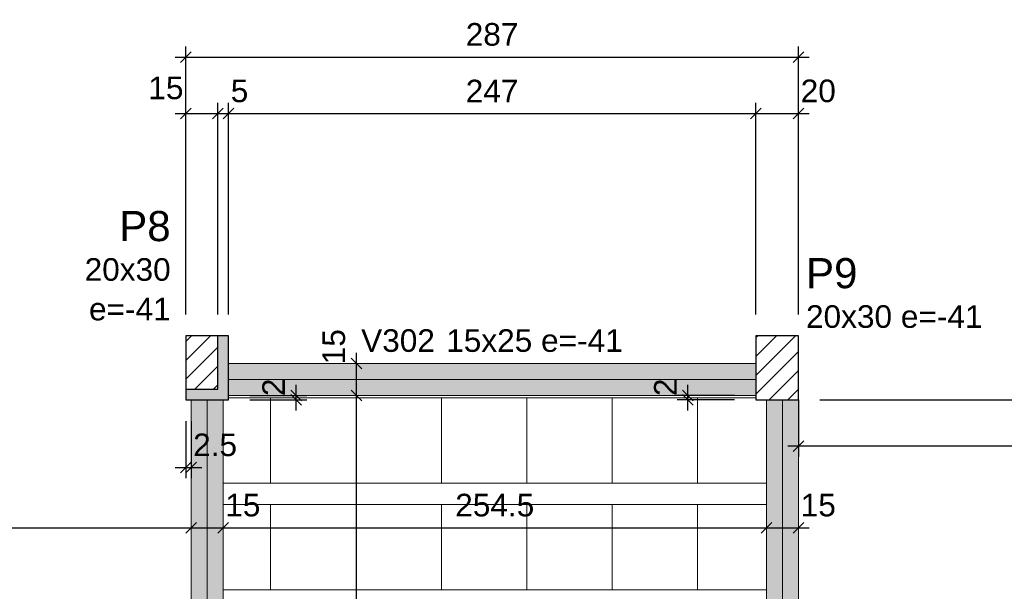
# Model space of a CAD drawing. Header units: millimetres. Extents: x 0 to 119, y 0 to 84.
# Tile 35 of 38: x 67.4 to 76.62, y 65.37 to 70.73. Entities that reach past the tile are written whole.
import ezdxf

# ---------------------------------------------------------------- set-up
doc = ezdxf.new("R2010")
doc.units = ezdxf.units.MM
doc.header["$MEASUREMENT"] = 0
doc.linetypes.add('NULL', pattern=[0])
doc.layers.get('0').update_dxf_attribs({"lineweight": 18})
for name, color, linetype, lineweight in [('FO-Cotas', 5, 'Continuous', 5), ('FO-Eixos', 5, 'Continuous', 5), ('FO-Hachura pilar que morre', 106, 'Continuous', 5), ('FO-Hachura pilar que passa', 19, 'Continuous', 5), ('FO-Hachura viga', 43, 'Continuous', 5), ('FO-Hachuras das lajes', 1, 'Continuous', 20), ('FO-Pilares', 4, 'Continuous', 30), ('FO-Textos das vigas', 7, 'Continuous', 5), ('FO-Textos dos pilares', 7, 'Continuous', 5), ('FO-Vigas', 1, 'Continuous', 20)]:
    doc.layers.add(name, color=color, linetype=linetype, lineweight=lineweight)
doc.styles.add('Arial', font='txt')
doc.dimstyles.new('UM_50.000000', dxfattribs={"dimtxt": 0.18, "dimasz": 0.1, "dimexe": 0.1, "dimexo": 0.2, "dimgap": 0, "dimtad": 1, "dimtih": 1, "dimtoh": 1, "dimdec": 1, "dimlfac": 50, "dimzin": 0, "dimdsep": 46, "dimtxsty": 'Standard', "dimcen": 0.09, "dimdle": 0.1, "dimadec": 1, "dimazin": 2, "dimtfac": 1, "dimtdec": 4, "dimtofl": 0, "dimtmove": 0, "dimatfit": 3, "dimfxl": 1, "dimtolj": 1, "dimarcsym": 0})

# ---------------------------------------------------------------- blocks, each defined once
blk = doc.blocks.new('_Oblique')
at = {"color": 0, "linetype": 'ByBlock', "lineweight": -2}
blk.add_line((-0.5, -0.5), (0.5, 0.5), dxfattribs=at)
blk = doc.blocks.new('*D24')
at = {"layer": 'Defpoints', "color": 0}
for p in [(69.2502, 69.848), (68.9502, 67.7672), (69.2502, 67.7672)]:
    blk.add_point(p, dxfattribs=at)
at = {"layer": 'FO-Cotas', "color": 0, "lineweight": -2}
for p, q in [((68.9502, 67.9672), (68.9502, 69.948)), ((69.2502, 67.9672), (69.2502, 69.948)), ((68.8502, 69.848), (69.3502, 69.848))]:
    blk.add_line(p, q, dxfattribs=at)
at = {"layer": 'FO-Cotas', "color": 0, "lineweight": -2, "xscale": 0.1, "yscale": 0.1, "zscale": 0.1, "rotation": 180}
blk.add_blockref('_Oblique', (68.9502, 69.848), dxfattribs=at)
at = {"layer": 'FO-Cotas', "color": 0, "lineweight": -2, "xscale": 0.1, "yscale": 0.1, "zscale": 0.1}
blk.add_blockref('_Oblique', (69.2502, 69.848), dxfattribs=at)
at = {"layer": 'FO-Cotas', "color": 7, "insert": (68.7649, 70.0878), "char_height": 0.2118, "attachment_point": 5, "rotation": 0.00573, "style": 'Arial'}
blk.add_mtext('\\A1;15', dxfattribs=at)
blk = doc.blocks.new('*D25')
at = {"layer": 'Defpoints', "color": 0}
for p in [(69.3502, 69.848), (69.2502, 67.7672), (69.3502, 67.7672)]:
    blk.add_point(p, dxfattribs=at)
at = {"layer": 'FO-Cotas', "color": 0, "lineweight": -2}
for p, q in [((69.2502, 67.9672), (69.2502, 69.948)), ((69.3502, 67.9672), (69.3502, 69.948)), ((69.1502, 69.848), (69.4502, 69.848))]:
    blk.add_line(p, q, dxfattribs=at)
at = {"layer": 'FO-Cotas', "color": 0, "lineweight": -2, "xscale": 0.1, "yscale": 0.1, "zscale": 0.1, "rotation": 180}
blk.add_blockref('_Oblique', (69.2502, 69.848), dxfattribs=at)
at = {"layer": 'FO-Cotas', "color": 0, "lineweight": -2, "xscale": 0.1, "yscale": 0.1, "zscale": 0.1}
blk.add_blockref('_Oblique', (69.3502, 69.848), dxfattribs=at)
at = {"layer": 'FO-Cotas', "color": 7, "insert": (69.4548, 70.0598), "char_height": 0.2118, "attachment_point": 5, "rotation": 0.00573, "style": 'Arial'}
blk.add_mtext('\\A1;5', dxfattribs=at)
blk = doc.blocks.new('*D26')
at = {"layer": 'Defpoints', "color": 0}
for p in [(74.2902, 69.848), (69.3502, 67.7672), (74.2902, 67.7672)]:
    blk.add_point(p, dxfattribs=at)
at = {"layer": 'FO-Cotas', "color": 0, "lineweight": -2}
for p, q in [((69.3502, 67.9672), (69.3502, 69.948)), ((74.2902, 67.9672), (74.2902, 69.948)), ((69.2502, 69.848), (74.3902, 69.848))]:
    blk.add_line(p, q, dxfattribs=at)
at = {"layer": 'FO-Cotas', "color": 0, "lineweight": -2, "xscale": 0.1, "yscale": 0.1, "zscale": 0.1, "rotation": 180}
blk.add_blockref('_Oblique', (69.3502, 69.848), dxfattribs=at)
at = {"layer": 'FO-Cotas', "color": 0, "lineweight": -2, "xscale": 0.1, "yscale": 0.1, "zscale": 0.1}
blk.add_blockref('_Oblique', (74.2902, 69.848), dxfattribs=at)
at = {"layer": 'FO-Cotas', "color": 7, "insert": (71.8202, 70.0598), "char_height": 0.2118, "attachment_point": 5, "rotation": 0.00573, "style": 'Arial'}
blk.add_mtext('\\A1;247', dxfattribs=at)
blk = doc.blocks.new('*D27')
at = {"layer": 'Defpoints', "color": 0}
for p in [(74.6902, 69.848), (74.2902, 67.7672), (74.6902, 67.7672)]:
    blk.add_point(p, dxfattribs=at)
at = {"layer": 'FO-Cotas', "color": 0, "lineweight": -2}
for p, q in [((74.2902, 67.9672), (74.2902, 69.948)), ((74.6902, 67.9672), (74.6902, 69.948)), ((74.1902, 69.848), (74.7902, 69.848))]:
    blk.add_line(p, q, dxfattribs=at)
at = {"layer": 'FO-Cotas', "color": 0, "lineweight": -2, "xscale": 0.1, "yscale": 0.1, "zscale": 0.1, "rotation": 180}
blk.add_blockref('_Oblique', (74.2902, 69.848), dxfattribs=at)
at = {"layer": 'FO-Cotas', "color": 0, "lineweight": -2, "xscale": 0.1, "yscale": 0.1, "zscale": 0.1}
blk.add_blockref('_Oblique', (74.6902, 69.848), dxfattribs=at)
at = {"layer": 'FO-Cotas', "color": 7, "insert": (74.8755, 70.0598), "char_height": 0.2118, "attachment_point": 5, "rotation": 0.00573, "style": 'Arial'}
blk.add_mtext('\\A1;20', dxfattribs=at)
blk = doc.blocks.new('*D35')
at = {"layer": 'Defpoints', "color": 0}
for p in [(74.6902, 70.3775), (68.9502, 67.7672), (74.6902, 67.7672)]:
    blk.add_point(p, dxfattribs=at)
at = {"layer": 'FO-Cotas', "color": 0, "lineweight": -2}
for p, q in [((68.9502, 67.9672), (68.9502, 70.4775)), ((74.6902, 67.9672), (74.6902, 70.4775)), ((68.8502, 70.3775), (74.7902, 70.3775))]:
    blk.add_line(p, q, dxfattribs=at)
at = {"layer": 'FO-Cotas', "color": 0, "lineweight": -2, "xscale": 0.1, "yscale": 0.1, "zscale": 0.1, "rotation": 180}
blk.add_blockref('_Oblique', (68.9502, 70.3775), dxfattribs=at)
at = {"layer": 'FO-Cotas', "color": 0, "lineweight": -2, "xscale": 0.1, "yscale": 0.1, "zscale": 0.1}
blk.add_blockref('_Oblique', (74.6902, 70.3775), dxfattribs=at)
at = {"layer": 'FO-Cotas', "color": 7, "insert": (71.8202, 70.5893), "char_height": 0.2118, "attachment_point": 5, "rotation": 0.00573, "style": 'Arial'}
blk.add_mtext('\\A1;287', dxfattribs=at)
blk = doc.blocks.new('*D96')
at = {"layer": 'Defpoints', "color": 0}
for p in [(74.6902, 67.1672), (86.0228, 67.1672), (84.6104, 61.2644)]:
    blk.add_point(p, dxfattribs=at)
at = {"layer": 'FO-Cotas', "color": 0, "lineweight": -2}
for p, q in [((86.0228, 61.1644), (86.0228, 67.2672)), ((74.8902, 67.1672), (86.1228, 67.1672)), ((84.8104, 61.2644), (86.1228, 61.2644))]:
    blk.add_line(p, q, dxfattribs=at)
at = {"layer": 'FO-Cotas', "color": 0, "lineweight": -2, "xscale": 0.1, "yscale": 0.1, "zscale": 0.1}
for p, rotation in [((86.0228, 67.1672), 90), ((86.0228, 61.2644), 270)]:
    blk.add_blockref('_Oblique', p, dxfattribs=dict(at, rotation=rotation))
at = {"layer": 'FO-Cotas', "color": 7, "insert": (85.811, 64.2158), "char_height": 0.2118, "attachment_point": 5, "rotation": 90, "style": 'Arial'}
blk.add_mtext('\\A1;295.1', dxfattribs=at)
blk = doc.blocks.new('*D97')
at = {"layer": 'Defpoints', "color": 0}
for p in [(84.6108, 67.3672), (86.0228, 67.3672), (74.6902, 67.1672)]:
    blk.add_point(p, dxfattribs=at)
at = {"layer": 'FO-Cotas', "color": 0, "lineweight": -2}
for p, q in [((86.0228, 67.0672), (86.0228, 67.4672)), ((84.8108, 67.3672), (86.1228, 67.3672)), ((74.8902, 67.1672), (86.1228, 67.1672))]:
    blk.add_line(p, q, dxfattribs=at)
at = {"layer": 'FO-Cotas', "color": 0, "lineweight": -2, "xscale": 0.1, "yscale": 0.1, "zscale": 0.1}
for p, rotation in [((86.0228, 67.3672), 90), ((86.0228, 67.1672), 270)]:
    blk.add_blockref('_Oblique', p, dxfattribs=dict(at, rotation=rotation))
at = {"layer": 'FO-Cotas', "color": 7, "insert": (85.811, 67.5245), "char_height": 0.2118, "attachment_point": 5, "rotation": 90, "style": 'Arial'}
blk.add_mtext('\\A1;10', dxfattribs=at)
blk = doc.blocks.new('*D143')
at = {"layer": 'Defpoints', "color": 0}
for p in [(47.0926, 65.9672), (69.0002, 65.9672), (69.0002, 65.9672)]:
    blk.add_point(p, dxfattribs=at)
at = {"layer": 'FO-Cotas', "color": 0, "lineweight": -2}
blk.add_line((46.9926, 65.9672), (69.1002, 65.9672), dxfattribs=at)
at = {"layer": 'FO-Cotas', "color": 0, "lineweight": -2, "xscale": 0.1, "yscale": 0.1, "zscale": 0.1, "rotation": 180}
blk.add_blockref('_Oblique', (47.0926, 65.9672), dxfattribs=at)
at = {"layer": 'FO-Cotas', "color": 0, "lineweight": -2, "xscale": 0.1, "yscale": 0.1, "zscale": 0.1}
blk.add_blockref('_Oblique', (69.0002, 65.9672), dxfattribs=at)
at = {"layer": 'FO-Cotas', "color": 7, "insert": (58.0464, 66.179), "char_height": 0.2118, "attachment_point": 5, "rotation": 0.00573, "style": 'Arial'}
blk.add_mtext('\\A1;1095.4', dxfattribs=at)
blk = doc.blocks.new('*D144')
at = {"layer": 'Defpoints', "color": 0}
for p in [(69.0002, 65.9672), (69.3002, 65.9672), (69.3002, 65.9672)]:
    blk.add_point(p, dxfattribs=at)
at = {"layer": 'FO-Cotas', "color": 0, "lineweight": -2}
blk.add_line((68.9002, 65.9672), (69.4002, 65.9672), dxfattribs=at)
at = {"layer": 'FO-Cotas', "color": 0, "lineweight": -2, "xscale": 0.1, "yscale": 0.1, "zscale": 0.1, "rotation": 180}
blk.add_blockref('_Oblique', (69.0002, 65.9672), dxfattribs=at)
at = {"layer": 'FO-Cotas', "color": 0, "lineweight": -2, "xscale": 0.1, "yscale": 0.1, "zscale": 0.1}
blk.add_blockref('_Oblique', (69.3002, 65.9672), dxfattribs=at)
at = {"layer": 'FO-Cotas', "color": 7, "insert": (69.4855, 66.179), "char_height": 0.2118, "attachment_point": 5, "rotation": 0.00573, "style": 'Arial'}
blk.add_mtext('\\A1;15', dxfattribs=at)
blk = doc.blocks.new('*D145')
at = {"layer": 'Defpoints', "color": 0}
for p in [(69.3002, 65.9672), (74.3902, 65.9672), (74.3902, 65.9672)]:
    blk.add_point(p, dxfattribs=at)
at = {"layer": 'FO-Cotas', "color": 0, "lineweight": -2}
blk.add_line((69.2002, 65.9672), (74.4902, 65.9672), dxfattribs=at)
at = {"layer": 'FO-Cotas', "color": 0, "lineweight": -2, "xscale": 0.1, "yscale": 0.1, "zscale": 0.1, "rotation": 180}
blk.add_blockref('_Oblique', (69.3002, 65.9672), dxfattribs=at)
at = {"layer": 'FO-Cotas', "color": 0, "lineweight": -2, "xscale": 0.1, "yscale": 0.1, "zscale": 0.1}
blk.add_blockref('_Oblique', (74.3902, 65.9672), dxfattribs=at)
at = {"layer": 'FO-Cotas', "color": 7, "insert": (71.8452, 66.179), "char_height": 0.2118, "attachment_point": 5, "rotation": 0.00573, "style": 'Arial'}
blk.add_mtext('\\A1;254.5', dxfattribs=at)
blk = doc.blocks.new('*D146')
at = {"layer": 'Defpoints', "color": 0}
for p in [(74.3902, 65.9672), (74.6902, 65.9672), (74.6902, 65.9672)]:
    blk.add_point(p, dxfattribs=at)
at = {"layer": 'FO-Cotas', "color": 0, "lineweight": -2}
blk.add_line((74.2902, 65.9672), (74.7902, 65.9672), dxfattribs=at)
at = {"layer": 'FO-Cotas', "color": 0, "lineweight": -2, "xscale": 0.1, "yscale": 0.1, "zscale": 0.1, "rotation": 180}
blk.add_blockref('_Oblique', (74.3902, 65.9672), dxfattribs=at)
at = {"layer": 'FO-Cotas', "color": 0, "lineweight": -2, "xscale": 0.1, "yscale": 0.1, "zscale": 0.1}
blk.add_blockref('_Oblique', (74.6902, 65.9672), dxfattribs=at)
at = {"layer": 'FO-Cotas', "color": 7, "insert": (74.8755, 66.179), "char_height": 0.2118, "attachment_point": 5, "rotation": 0.00573, "style": 'Arial'}
blk.add_mtext('\\A1;15', dxfattribs=at)
blk = doc.blocks.new('*D194')
at = {"layer": 'Defpoints', "color": 0}
for p in [(70.5502, 67.2072), (70.5502, 67.2072), (70.5502, 61.1658)]:
    blk.add_point(p, dxfattribs=at)
at = {"layer": 'FO-Cotas', "color": 0, "lineweight": -2}
blk.add_line((70.5502, 61.0658), (70.5502, 67.3072), dxfattribs=at)
at = {"layer": 'FO-Cotas', "color": 0, "lineweight": -2, "xscale": 0.1, "yscale": 0.1, "zscale": 0.1}
for p, rotation in [((70.5502, 67.2072), 90), ((70.5502, 61.1658), 270)]:
    blk.add_blockref('_Oblique', p, dxfattribs=dict(at, rotation=rotation))
at = {"layer": 'FO-Cotas', "color": 7, "insert": (70.3384, 64.1865), "char_height": 0.2118, "attachment_point": 5, "rotation": 90, "style": 'Arial'}
blk.add_mtext('\\A1;302.1', dxfattribs=at)
blk = doc.blocks.new('*D195')
at = {"layer": 'Defpoints', "color": 0}
for p in [(70.5502, 67.5072), (70.5502, 67.5072), (70.5502, 67.2072)]:
    blk.add_point(p, dxfattribs=at)
at = {"layer": 'FO-Cotas', "color": 0, "lineweight": -2}
blk.add_line((70.5502, 67.1072), (70.5502, 67.6072), dxfattribs=at)
at = {"layer": 'FO-Cotas', "color": 0, "lineweight": -2, "xscale": 0.1, "yscale": 0.1, "zscale": 0.1}
for p, rotation in [((70.5502, 67.5072), 90), ((70.5502, 67.2072), 270)]:
    blk.add_blockref('_Oblique', p, dxfattribs=dict(at, rotation=rotation))
at = {"layer": 'FO-Cotas', "color": 7, "insert": (70.3384, 67.6645), "char_height": 0.2118, "attachment_point": 5, "rotation": 90, "style": 'Arial'}
blk.add_mtext('\\A1;15', dxfattribs=at)
blk = doc.blocks.new('*D198')
at = {"layer": 'Defpoints', "color": 0}
for p in [(74.6902, 67.3672), (84.0108, 67.3672), (74.6902, 66.7318)]:
    blk.add_point(p, dxfattribs=at)
at = {"layer": 'FO-Cotas', "color": 0, "lineweight": -2}
for p, q in [((74.6902, 67.1672), (74.6902, 66.6318)), ((84.0108, 67.1672), (84.0108, 66.6318)), ((84.1108, 66.7318), (74.5902, 66.7318))]:
    blk.add_line(p, q, dxfattribs=at)
at = {"layer": 'FO-Cotas', "color": 0, "lineweight": -2, "xscale": 0.1, "yscale": 0.1, "zscale": 0.1, "rotation": 180}
blk.add_blockref('_Oblique', (74.6902, 66.7318), dxfattribs=at)
at = {"layer": 'FO-Cotas', "color": 0, "lineweight": -2, "xscale": 0.1, "yscale": 0.1, "zscale": 0.1}
blk.add_blockref('_Oblique', (84.0108, 66.7318), dxfattribs=at)
at = {"layer": 'FO-Cotas', "color": 7, "insert": (79.3505, 66.9436), "char_height": 0.2118, "attachment_point": 5, "rotation": 0.00573, "style": 'Arial'}
blk.add_mtext('\\A1;466', dxfattribs=at)
blk = doc.blocks.new('*D216')
at = {"layer": 'Defpoints', "color": 0}
for p in [(68.9502, 67.1672), (69.0002, 67.1672), (69.0002, 66.5318)]:
    blk.add_point(p, dxfattribs=at)
at = {"layer": 'FO-Cotas', "color": 0, "lineweight": -2}
for p, q in [((68.9502, 66.9672), (68.9502, 66.4318)), ((69.0002, 66.9672), (69.0002, 66.4318)), ((68.8502, 66.5318), (69.1002, 66.5318))]:
    blk.add_line(p, q, dxfattribs=at)
at = {"layer": 'FO-Cotas', "color": 0, "lineweight": -2, "xscale": 0.1, "yscale": 0.1, "zscale": 0.1, "rotation": 180}
blk.add_blockref('_Oblique', (68.9502, 66.5318), dxfattribs=at)
at = {"layer": 'FO-Cotas', "color": 0, "lineweight": -2, "xscale": 0.1, "yscale": 0.1, "zscale": 0.1}
blk.add_blockref('_Oblique', (69.0002, 66.5318), dxfattribs=at)
at = {"layer": 'FO-Cotas', "color": 7, "insert": (69.2258, 66.7436), "char_height": 0.2118, "attachment_point": 5, "rotation": 0.00573, "style": 'Arial'}
blk.add_mtext('\\A1;2.5', dxfattribs=at)
blk = doc.blocks.new('*D239')
at = {"layer": 'Defpoints', "color": 0}
for p in [(69.3502, 67.2072), (69.3502, 67.1672), (69.9856, 67.2072)]:
    blk.add_point(p, dxfattribs=at)
at = {"layer": 'FO-Cotas', "color": 0, "lineweight": -2}
for p, q in [((69.9856, 67.0672), (69.9856, 67.3072)), ((69.5502, 67.2072), (70.0856, 67.2072)), ((69.5502, 67.1672), (70.0856, 67.1672))]:
    blk.add_line(p, q, dxfattribs=at)
at = {"layer": 'FO-Cotas', "color": 0, "lineweight": -2, "xscale": 0.1, "yscale": 0.1, "zscale": 0.1}
for p, rotation in [((69.9856, 67.2072), 90), ((69.9856, 67.1672), 270)]:
    blk.add_blockref('_Oblique', p, dxfattribs=dict(at, rotation=rotation))
at = {"layer": 'FO-Cotas', "color": 7, "insert": (69.7738, 67.2839), "char_height": 0.2118, "attachment_point": 5, "rotation": 90, "style": 'Arial'}
blk.add_mtext('\\A1;2', dxfattribs=at)
blk = doc.blocks.new('*D240')
at = {"layer": 'Defpoints', "color": 0}
for p in [(73.6548, 67.2072), (74.2902, 67.2072), (74.2902, 67.1672)]:
    blk.add_point(p, dxfattribs=at)
at = {"layer": 'FO-Cotas', "color": 0, "lineweight": -2}
for p, q in [((73.6548, 67.0672), (73.6548, 67.3072)), ((74.0902, 67.2072), (73.5548, 67.2072)), ((74.0902, 67.1672), (73.5548, 67.1672))]:
    blk.add_line(p, q, dxfattribs=at)
at = {"layer": 'FO-Cotas', "color": 0, "lineweight": -2, "xscale": 0.1, "yscale": 0.1, "zscale": 0.1}
for p, rotation in [((73.6548, 67.2072), 90), ((73.6548, 67.1672), 270)]:
    blk.add_blockref('_Oblique', p, dxfattribs=dict(at, rotation=rotation))
at = {"layer": 'FO-Cotas', "color": 7, "insert": (73.443, 67.2839), "char_height": 0.2118, "attachment_point": 5, "rotation": 90, "style": 'Arial'}
blk.add_mtext('\\A1;2', dxfattribs=at)

msp = doc.modelspace()

# ---------------------------------------------------------------- hatches: boundary and pattern name
at = {"layer": 'FO-Hachura pilar que morre', "linetype": 'Continuous'}
h = msp.add_hatch(color=106, dxfattribs=at)
h.paths.add_polyline_path([(68.9502, 67.1672), (69.1502, 67.1672), (69.3502, 67.1672), (69.3502, 67.4672), (69.3502, 67.7672), (69.1502, 67.7672), (68.9502, 67.7672), (68.9502, 67.4672)])
h.paths.add_polyline_path([(68.9502, 67.2672), (69.1002, 67.2672), (69.2502, 67.2672), (69.2502, 67.5172), (69.2502, 67.7672), (69.1002, 67.7672), (68.9502, 67.7672), (68.9502, 67.5172)], flags=0)
at = {"layer": 'FO-Hachura pilar que passa', "linetype": 'Continuous'}
h = msp.add_hatch(dxfattribs=at)
h.set_pattern_fill('ANSI31', color=19, style=0)
h.paths.add_polyline_path([(68.9502, 67.2672), (69.1002, 67.2672), (69.2502, 67.2672), (69.2502, 67.5172), (69.2502, 67.7672), (69.1002, 67.7672), (68.9502, 67.7672), (68.9502, 67.5172)])
h = msp.add_hatch(dxfattribs=at)
h.set_pattern_fill('ANSI31', color=19, style=0)
h.paths.add_polyline_path([(74.6902, 67.7672), (74.4902, 67.7672), (74.2902, 67.7672), (74.2902, 67.4672), (74.2902, 67.1672), (74.4902, 67.1672), (74.6902, 67.1672), (74.6902, 67.4672)])
at = {"layer": 'FO-Hachura viga', "linetype": 'Continuous'}
for points in [[(74.2902, 67.507), (74.2902, 67.507), (69.3502, 67.507), (69.3502, 67.207), (74.2902, 67.207), (74.2902, 67.507)], [(69.3002, 67.167), (69.3002, 67.167), (69.0002, 67.167), (69.0002, 61.1658), (69.3002, 61.1658), (69.3002, 67.167)], [(74.6902, 67.167), (74.6902, 67.167), (74.3902, 67.167), (74.3902, 61.2644), (74.6902, 61.2644), (74.6902, 67.167)]]:
    msp.add_hatch(color=43, dxfattribs=at).paths.add_polyline_path(points)

# ---------------------------------------------------------------- linework, layer by layer
at = {"layer": 'FO-Eixos'}
for p, q in [((69.3502, 67.3572), (74.2902, 67.3572)), ((69.1502, 61.1658), (69.1502, 67.1672)), ((74.5402, 61.2644), (74.5402, 67.1672))]:
    msp.add_line(p, q, dxfattribs=at)
for points in [[(69.3006, 66.3862), (69.7456, 66.3862), (69.7456, 67.1862), (69.3506, 67.1862)], [(74.2906, 67.1862), (73.7456, 67.1862), (73.7456, 66.3862), (74.3906, 66.3862)], [(69.3006, 65.3862), (69.7456, 65.3862), (69.7456, 66.1862), (69.3006, 66.1862)], [(74.3906, 66.1862), (73.7456, 66.1862), (73.7456, 65.3862), (74.3906, 65.3862)]]:
    msp.add_lwpolyline(points, dxfattribs=at)
for points in [[(69.7456, 66.3862), (70.5456, 66.3862), (70.5456, 67.1862), (69.7456, 67.1862), (69.7456, 66.3862)], [(70.5456, 66.3862), (71.3456, 66.3862), (71.3456, 67.1862), (70.5456, 67.1862), (70.5456, 66.3862)], [(71.3456, 66.3862), (72.1456, 66.3862), (72.1456, 67.1862), (71.3456, 67.1862), (71.3456, 66.3862)], [(72.1456, 66.3862), (72.9456, 66.3862), (72.9456, 67.1862), (72.1456, 67.1862), (72.1456, 66.3862)], [(72.9456, 66.3862), (73.7456, 66.3862), (73.7456, 67.1862), (72.9456, 67.1862), (72.9456, 66.3862)], [(69.7456, 65.3862), (70.5456, 65.3862), (70.5456, 66.1862), (69.7456, 66.1862), (69.7456, 65.3862)], [(70.5456, 65.3862), (71.3456, 65.3862), (71.3456, 66.1862), (70.5456, 66.1862), (70.5456, 65.3862)], [(71.3456, 65.3862), (72.1456, 65.3862), (72.1456, 66.1862), (71.3456, 66.1862), (71.3456, 65.3862)], [(72.1456, 65.3862), (72.9456, 65.3862), (72.9456, 66.1862), (72.1456, 66.1862), (72.1456, 65.3862)], [(72.9456, 65.3862), (73.7456, 65.3862), (73.7456, 66.1862), (72.9456, 66.1862), (72.9456, 65.3862)]]:
    msp.add_lwpolyline(points, close=True, dxfattribs=at)
at = {"layer": 'FO-Hachuras das lajes'}
for p, q in [((69.3506, 67.1862), (74.0896, 67.1862)), ((74.0896, 67.1862), (74.2906, 67.1862)), ((69.3006, 66.3862), (69.3506, 66.3862)), ((69.3506, 66.3862), (74.0896, 66.3862)), ((74.0896, 66.3862), (74.2906, 66.3862)), ((74.2906, 66.3862), (74.3906, 66.3862)), ((69.3006, 66.1862), (69.3506, 66.1862)), ((69.3506, 66.1862), (74.0896, 66.1862)), ((74.0896, 66.1862), (74.2906, 66.1862)), ((74.2906, 66.1862), (74.3906, 66.1862)), ((69.3006, 65.3862), (69.3506, 65.3862)), ((69.3506, 65.3862), (74.0896, 65.3862)), ((74.0896, 65.3862), (74.2906, 65.3862)), ((74.2906, 65.3862), (74.3906, 65.3862))]:
    msp.add_line(p, q, dxfattribs=at)
at = {"layer": 'FO-Pilares'}
for p, q in [((69.2502, 67.2672), (69.2502, 67.7672)), ((68.9502, 67.2672), (69.2502, 67.2672))]:
    msp.add_line(p, q, dxfattribs=at)
for points in [[(68.9502, 67.1672), (69.1502, 67.1672), (69.3502, 67.1672), (69.3502, 67.4672), (69.3502, 67.7672), (69.1502, 67.7672), (68.9502, 67.7672), (68.9502, 67.4672), (68.9502, 67.1672)], [(74.6902, 67.7672), (74.4902, 67.7672), (74.2902, 67.7672), (74.2902, 67.4672), (74.2902, 67.1672), (74.4902, 67.1672), (74.6902, 67.1672), (74.6902, 67.4672), (74.6902, 67.7672)]]:
    msp.add_lwpolyline(points, close=True, dxfattribs=at)
at = {"layer": 'FO-Vigas'}
for p, q in [((69.3502, 67.5072), (74.2902, 67.5072)), ((69.0002, 61.1658), (69.0002, 67.1672)), ((69.3002, 61.1658), (69.3002, 67.1672)), ((69.3502, 67.2072), (74.2902, 67.2072)), ((74.3902, 61.2644), (74.3902, 67.1672)), ((74.6902, 61.2644), (74.6902, 67.1672))]:
    msp.add_line(p, q, dxfattribs=at)

# ---------------------------------------------------------------- texts
at = {"layer": 'FO-Textos das vigas', "linetype": 'NULL', "char_height": 0.2118, "line_spacing_factor": 0.798, "style": 'Arial'}
for s, insert, width, attachment_point in [('V302', (71.2846, 67.6131), 1.354561, 9), ('15x25 e=-41', (71.3906, 67.6131), 3.240977, 7)]:
    msp.add_mtext(s, dxfattribs=dict(at, insert=insert, width=width, attachment_point=attachment_point))
at = {"layer": 'FO-Textos dos pilares', "linetype": 'NULL', "line_spacing_factor": 0.798, "style": 'Arial'}
for s, insert, char_height, width, attachment_point in [('P8', (68.8096, 68.6494), 0.2824, 0.954053, 9), ('20x30', (68.8096, 68.2791), 0.2118, 1.580273, 9), ('P9', (74.7606, 68.2084), 0.2824, 0.954053, 7), ('e=-41', (68.8096, 67.9081), 0.2118, 1.499561, 9), ('20x30 e=-41', (74.7606, 67.8381), 0.2118, 3.240977, 7)]:
    msp.add_mtext(s, dxfattribs=dict(at, insert=insert, char_height=char_height, width=width, attachment_point=attachment_point))

# ---------------------------------------------------------------- dimensions: what is measured, and where the dimension line sits
at = {"layer": 'FO-Cotas'}
for base, p1, p2, override, picture, middle in [((74.6902, 70.3775), (68.9502, 67.7672), (74.6902, 67.7672), {"dimtxt": 0.2118, "dimasz": 0.1, "dimexe": 0.1, "dimexo": 0.2, "dimtad": 1, "dimtih": 0, "dimtoh": 0, "dimdec": 1, "dimlfac": 50, "dimzin": 8, "dimtxsty": 'Arial', "dimblk": 'Oblique', "dimblk1": 'Oblique', "dimblk2": 'Oblique', "dimsah": 1, "dimdle": 0.1, "dimse1": 0, "dimse2": 0, "dimclrt": 7, "dimadec": 1, "dimazin": 3, "dimtmove": 2, "dimldrblk": 'Oblique'}, '*D35', (71.8202, 70.5893)), ((69.2502, 69.848), (68.9502, 67.7672), (69.2502, 67.7672), {"dimtxt": 0.2118, "dimasz": 0.1, "dimexe": 0.1, "dimexo": 0.2, "dimtad": 1, "dimtih": 0, "dimtoh": 0, "dimdec": 1, "dimlfac": 50, "dimzin": 8, "dimtxsty": 'Arial', "dimblk": 'Oblique', "dimblk1": 'Oblique', "dimblk2": 'Oblique', "dimsah": 1, "dimdle": 0.1, "dimse1": 0, "dimse2": 0, "dimclrt": 7, "dimadec": 1, "dimazin": 3, "dimtmove": 2, "dimldrblk": 'Oblique'}, '*D24', (68.7649, 70.0878)), ((69.3502, 69.848), (69.2502, 67.7672), (69.3502, 67.7672), {"dimtxt": 0.2118, "dimasz": 0.1, "dimexe": 0.1, "dimexo": 0.2, "dimtad": 1, "dimtih": 0, "dimtoh": 0, "dimdec": 1, "dimlfac": 50, "dimzin": 8, "dimtxsty": 'Arial', "dimblk": 'Oblique', "dimblk1": 'Oblique', "dimblk2": 'Oblique', "dimsah": 1, "dimdle": 0.1, "dimse1": 0, "dimse2": 0, "dimclrt": 7, "dimadec": 1, "dimazin": 3, "dimtmove": 2, "dimldrblk": 'Oblique'}, '*D25', (69.4548, 70.0598)), ((74.2902, 69.848), (69.3502, 67.7672), (74.2902, 67.7672), {"dimtxt": 0.2118, "dimasz": 0.1, "dimexe": 0.1, "dimexo": 0.2, "dimtad": 1, "dimtih": 0, "dimtoh": 0, "dimdec": 1, "dimlfac": 50, "dimzin": 8, "dimtxsty": 'Arial', "dimblk": 'Oblique', "dimblk1": 'Oblique', "dimblk2": 'Oblique', "dimsah": 1, "dimdle": 0.1, "dimse1": 0, "dimse2": 0, "dimclrt": 7, "dimadec": 1, "dimazin": 3, "dimtmove": 2, "dimldrblk": 'Oblique'}, '*D26', (71.8202, 70.0598)), ((74.6902, 69.848), (74.2902, 67.7672), (74.6902, 67.7672), {"dimtxt": 0.2118, "dimasz": 0.1, "dimexe": 0.1, "dimexo": 0.2, "dimtad": 1, "dimtih": 0, "dimtoh": 0, "dimdec": 1, "dimlfac": 50, "dimzin": 8, "dimtxsty": 'Arial', "dimblk": 'Oblique', "dimblk1": 'Oblique', "dimblk2": 'Oblique', "dimsah": 1, "dimdle": 0.1, "dimse1": 0, "dimse2": 0, "dimclrt": 7, "dimadec": 1, "dimazin": 3, "dimtmove": 2, "dimldrblk": 'Oblique'}, '*D27', (74.8755, 70.0598)), ((74.6902, 66.7318), (84.0108, 67.3672), (74.6902, 67.3672), {"dimtxt": 0.2118, "dimasz": 0.1, "dimexe": 0.1, "dimexo": 0.2, "dimtad": 1, "dimtih": 0, "dimtoh": 0, "dimdec": 1, "dimlfac": 50, "dimzin": 8, "dimtxsty": 'Arial', "dimblk": 'Oblique', "dimblk1": 'Oblique', "dimblk2": 'Oblique', "dimsah": 1, "dimdle": 0.1, "dimse1": 0, "dimse2": 0, "dimclrt": 7, "dimadec": 1, "dimazin": 3, "dimtmove": 2, "dimldrblk": 'Oblique'}, '*D198', (79.3505, 66.9436)), ((69.0002, 66.5318), (68.9502, 67.1672), (69.0002, 67.1672), {"dimtxt": 0.2118, "dimasz": 0.1, "dimexe": 0.1, "dimexo": 0.2, "dimtad": 1, "dimtih": 0, "dimtoh": 0, "dimdec": 1, "dimlfac": 50, "dimzin": 8, "dimtxsty": 'Arial', "dimblk": 'Oblique', "dimblk1": 'Oblique', "dimblk2": 'Oblique', "dimsah": 1, "dimdle": 0.1, "dimse1": 0, "dimse2": 0, "dimclrt": 7, "dimadec": 1, "dimazin": 3, "dimtmove": 2, "dimldrblk": 'Oblique'}, '*D216', (69.2258, 66.7436)), ((69.0002, 65.9672), (47.0926, 65.9672), (69.0002, 65.9672), {"dimtxt": 0.2118, "dimasz": 0.1, "dimexe": 0.1, "dimexo": 0.2, "dimtad": 1, "dimtih": 0, "dimtoh": 0, "dimdec": 1, "dimlfac": 50, "dimzin": 8, "dimtxsty": 'Arial', "dimblk": 'Oblique', "dimblk1": 'Oblique', "dimblk2": 'Oblique', "dimsah": 1, "dimdle": 0.1, "dimse1": 1, "dimse2": 1, "dimclrt": 7, "dimadec": 1, "dimazin": 3, "dimtmove": 2, "dimldrblk": 'Oblique'}, '*D143', (58.0464, 66.179)), ((69.3002, 65.9672), (69.0002, 65.9672), (69.3002, 65.9672), {"dimtxt": 0.2118, "dimasz": 0.1, "dimexe": 0.1, "dimexo": 0.2, "dimtad": 1, "dimtih": 0, "dimtoh": 0, "dimdec": 1, "dimlfac": 50, "dimzin": 8, "dimtxsty": 'Arial', "dimblk": 'Oblique', "dimblk1": 'Oblique', "dimblk2": 'Oblique', "dimsah": 1, "dimdle": 0.1, "dimse1": 1, "dimse2": 1, "dimclrt": 7, "dimadec": 1, "dimazin": 3, "dimtmove": 2, "dimldrblk": 'Oblique'}, '*D144', (69.4855, 66.179)), ((74.3902, 65.9672), (69.3002, 65.9672), (74.3902, 65.9672), {"dimtxt": 0.2118, "dimasz": 0.1, "dimexe": 0.1, "dimexo": 0.2, "dimtad": 1, "dimtih": 0, "dimtoh": 0, "dimdec": 1, "dimlfac": 50, "dimzin": 8, "dimtxsty": 'Arial', "dimblk": 'Oblique', "dimblk1": 'Oblique', "dimblk2": 'Oblique', "dimsah": 1, "dimdle": 0.1, "dimse1": 1, "dimse2": 1, "dimclrt": 7, "dimadec": 1, "dimazin": 3, "dimtmove": 2, "dimldrblk": 'Oblique'}, '*D145', (71.8452, 66.179)), ((74.6902, 65.9672), (74.3902, 65.9672), (74.6902, 65.9672), {"dimtxt": 0.2118, "dimasz": 0.1, "dimexe": 0.1, "dimexo": 0.2, "dimtad": 1, "dimtih": 0, "dimtoh": 0, "dimdec": 1, "dimlfac": 50, "dimzin": 8, "dimtxsty": 'Arial', "dimblk": 'Oblique', "dimblk1": 'Oblique', "dimblk2": 'Oblique', "dimsah": 1, "dimdle": 0.1, "dimse1": 1, "dimse2": 1, "dimclrt": 7, "dimadec": 1, "dimazin": 3, "dimtmove": 2, "dimldrblk": 'Oblique'}, '*D146', (74.8755, 66.179))]:
    dim = msp.add_linear_dim(base=base, p1=p1, p2=p2, dimstyle='UM_50.000000', override=override, dxfattribs=at)
    dim.commit()
    dim.dimension.update_dxf_attribs({"geometry": picture, "text_midpoint": middle, "dimtype": 160, "text_rotation": 0.00573})
for base, p1, p2, override, picture, middle in [((70.5502, 67.5072), (70.5502, 67.2072), (70.5502, 67.5072), {"dimtxt": 0.2118, "dimasz": 0.1, "dimexe": 0.1, "dimexo": 0.2, "dimtad": 1, "dimtih": 0, "dimtoh": 0, "dimdec": 1, "dimlfac": 50, "dimzin": 8, "dimtxsty": 'Arial', "dimblk": 'Oblique', "dimblk1": 'Oblique', "dimblk2": 'Oblique', "dimsah": 1, "dimdle": 0.1, "dimse1": 1, "dimse2": 1, "dimclrt": 7, "dimadec": 1, "dimazin": 3, "dimtmove": 2, "dimldrblk": 'Oblique'}, '*D195', (70.3384, 67.6645)), ((86.0228, 67.3672), (74.6902, 67.1672), (84.6108, 67.3672), {"dimtxt": 0.2118, "dimasz": 0.1, "dimexe": 0.1, "dimexo": 0.2, "dimtad": 1, "dimtih": 0, "dimtoh": 0, "dimdec": 1, "dimlfac": 50, "dimzin": 8, "dimtxsty": 'Arial', "dimblk": 'Oblique', "dimblk1": 'Oblique', "dimblk2": 'Oblique', "dimsah": 1, "dimdle": 0.1, "dimse1": 0, "dimse2": 0, "dimclrt": 7, "dimadec": 1, "dimazin": 3, "dimtmove": 2, "dimldrblk": 'Oblique'}, '*D97', (85.811, 67.5245)), ((69.9856, 67.2072), (69.3502, 67.1672), (69.3502, 67.2072), {"dimtxt": 0.2118, "dimasz": 0.1, "dimexe": 0.1, "dimexo": 0.2, "dimtad": 1, "dimtih": 0, "dimtoh": 0, "dimdec": 1, "dimlfac": 50, "dimzin": 8, "dimtxsty": 'Arial', "dimblk": 'Oblique', "dimblk1": 'Oblique', "dimblk2": 'Oblique', "dimsah": 1, "dimdle": 0.1, "dimse1": 0, "dimse2": 0, "dimclrt": 7, "dimadec": 1, "dimazin": 3, "dimtmove": 2, "dimldrblk": 'Oblique'}, '*D239', (69.7738, 67.2839)), ((73.6548, 67.2072), (74.2902, 67.1672), (74.2902, 67.2072), {"dimtxt": 0.2118, "dimasz": 0.1, "dimexe": 0.1, "dimexo": 0.2, "dimtad": 1, "dimtih": 0, "dimtoh": 0, "dimdec": 1, "dimlfac": 50, "dimzin": 8, "dimtxsty": 'Arial', "dimblk": 'Oblique', "dimblk1": 'Oblique', "dimblk2": 'Oblique', "dimsah": 1, "dimdle": 0.1, "dimse1": 0, "dimse2": 0, "dimclrt": 7, "dimadec": 1, "dimazin": 3, "dimtmove": 2, "dimldrblk": 'Oblique'}, '*D240', (73.443, 67.2839)), ((70.5502, 67.2072), (70.5502, 61.1658), (70.5502, 67.2072), {"dimtxt": 0.2118, "dimasz": 0.1, "dimexe": 0.1, "dimexo": 0.2, "dimtad": 1, "dimtih": 0, "dimtoh": 0, "dimdec": 1, "dimlfac": 50, "dimzin": 8, "dimtxsty": 'Arial', "dimblk": 'Oblique', "dimblk1": 'Oblique', "dimblk2": 'Oblique', "dimsah": 1, "dimdle": 0.1, "dimse1": 1, "dimse2": 1, "dimclrt": 7, "dimadec": 1, "dimazin": 3, "dimtmove": 2, "dimldrblk": 'Oblique'}, '*D194', (70.3384, 64.1865)), ((86.0228, 67.1672), (84.6104, 61.2644), (74.6902, 67.1672), {"dimtxt": 0.2118, "dimasz": 0.1, "dimexe": 0.1, "dimexo": 0.2, "dimtad": 1, "dimtih": 0, "dimtoh": 0, "dimdec": 1, "dimlfac": 50, "dimzin": 8, "dimtxsty": 'Arial', "dimblk": 'Oblique', "dimblk1": 'Oblique', "dimblk2": 'Oblique', "dimsah": 1, "dimdle": 0.1, "dimse1": 0, "dimse2": 0, "dimclrt": 7, "dimadec": 1, "dimazin": 3, "dimtmove": 2, "dimldrblk": 'Oblique'}, '*D96', (85.811, 64.2158))]:
    dim = msp.add_linear_dim(base=base, p1=p1, p2=p2, angle=90, dimstyle='UM_50.000000', override=override, dxfattribs=at)
    dim.commit()
    dim.dimension.update_dxf_attribs({"geometry": picture, "text_midpoint": middle, "dimtype": 160, "text_rotation": 90})

doc.saveas('drawing.dxf')
